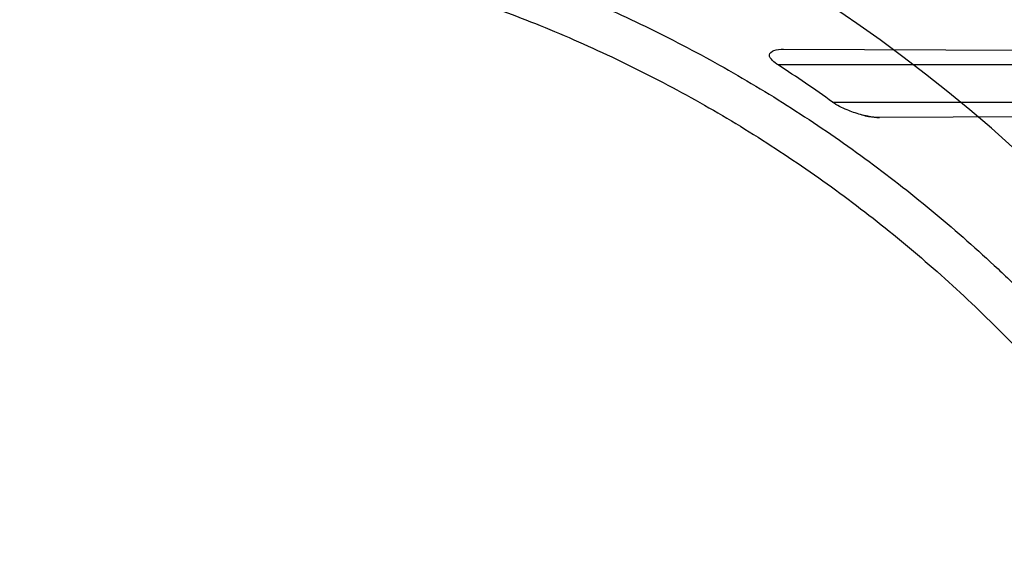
# Model space of a CAD drawing. Header units: millimetres. Extents: x 0 to 297, y 0 to 210.
# Tile 30 of 256: x 143.088 to 143.301, y 91.137 to 91.255. Entities that reach past the tile are written whole.
import ezdxf

# ---------------------------------------------------------------- set-up
doc = ezdxf.new("R2010")
doc.units = ezdxf.units.MM
doc.header["$LTSCALE"] = 16.335
doc.layers.get('0').update_dxf_attribs({"linetype": 'CONTINUOUS'})
for name, color, linetype in [('01_GLOBAL', 7, 'CONTINUOUS'), ('INTFCLR_1', 7, 'CONTINUOUS'), ('INTFCLR_144815', 7, 'CONTINUOUS')]:
    doc.layers.add(name, color=color, linetype=linetype)

msp = doc.modelspace()

# ---------------------------------------------------------------- linework, layer by layer
at = {"color": 7, "linetype": 'Continuous'}
msp.add_circle((144.2368034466, 92.193132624), 3.04, dxfattribs=at)
at = {"color": 9, "linetype": 'Continuous'}
msp.add_arc((144.2368034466, 92.193132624), 3.001038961, 182.9674534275, 267.0325465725, dxfattribs=at)
at = {"layer": '01_GLOBAL', "color": 7, "linetype": 'Continuous'}
msp.add_circle((144.2368034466, 92.193132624), 3.08, dxfattribs=at)
at = {"layer": 'INTFCLR_1', "color": 9, "linetype": 'Continuous'}
for p, q in [((143.2531814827, 91.2482925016), (143.3088406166, 91.24809821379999)), ((143.308030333, 91.24490896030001), (143.2520474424, 91.24490896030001)), ((143.2637692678, 91.23690896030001), (143.3170253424, 91.23690896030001)), ((143.3245892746, 91.2337746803), (143.2739322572, 91.2335978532))]:
    msp.add_line(p, q, dxfattribs=at)
at = {"layer": 'INTFCLR_1', "color": 6, "linetype": 'Continuous'}
for centre, radius, start, end in [((143.076579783, 90.97690896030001), 0.4827613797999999, 270, 90.00000002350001), ((143.076579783, 90.97690896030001), 0.4587930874, 270, 90.00000002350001), ((143.0773592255, 90.97636328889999), 0.3203634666, 54.41779033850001, 56.9561092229)]:
    msp.add_arc(centre, radius, start, end, dxfattribs=at)
at = {"layer": 'INTFCLR_1', "color": 9, "linetype": 'Continuous'}
msp.add_arc((143.076579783, 90.97690896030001), 0.3372409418, 22.4933176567, 89.9999999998, dxfattribs=at)
at = {"layer": 'INTFCLR_1', "color": 6, "linetype": 'Continuous'}
for points, knots in [([(143.076579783, 91.28366535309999), (143.0795903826, 91.2837936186), (143.0856157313, 91.28396140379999), (143.0946569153, 91.28394656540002), (143.1036937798, 91.28366524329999), (143.1127183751, 91.2831176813), (143.1217229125, 91.2823043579), (143.1306995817, 91.2812259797), (143.1396406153, 91.27988348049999), (143.1485382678, 91.2782780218), (143.157384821, 91.2764109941), (143.1661726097, 91.2742840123), (143.1748940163, 91.271898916), (143.1835414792, 91.26925776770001), (143.1921074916, 91.2663628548), (143.2005846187, 91.2632166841), (143.2089654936, 91.2598219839), (143.2172428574, 91.2561816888), (143.2254096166, 91.25229890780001), (143.2334585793, 91.2481770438), (143.2413828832, 91.2438196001), (143.2491754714, 91.23923044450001), (143.2568297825, 91.2344134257), (143.2643389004, 91.2293728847), (143.2716964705, 91.2241130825), (143.2788958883, 91.2186387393), (143.2859310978, 91.212954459), (143.292795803, 91.2070653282), (143.2994842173, 91.2009763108), (143.3059903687, 91.19469284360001), (143.3123087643, 91.1882202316), (143.3184337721, 91.1815642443), (143.3243602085, 91.17473051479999), (143.330082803, 91.1677251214), (143.3355967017, 91.16055400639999), (143.340897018, 91.1532235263), (143.3459792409, 91.1457399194), (143.3508388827, 91.13810979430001), (143.355471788, 91.1303396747), (143.3598738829, 91.12243639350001), (143.3640413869, 91.1144067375), (143.3679706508, 91.1062577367), (143.3716582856, 91.0979964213), (143.375101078, 91.0896299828), (143.3782960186, 91.0811657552), (143.3802589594, 91.075462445), (143.3811981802, 91.07259711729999)], [0, 0, 0, 0, 0.0227205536, 0.0454410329, 0.06816134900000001, 0.09088163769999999, 0.1136018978, 0.1363221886, 0.1590426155, 0.1817632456, 0.2044840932, 0.2272051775, 0.2499266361, 0.2726484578, 0.2953706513, 0.3180932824, 0.3408163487, 0.363539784, 0.3862638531, 0.4089891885, 0.4317141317, 0.4544408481, 0.4771673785, 0.4998953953, 0.5226228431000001, 0.5453516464, 0.5680799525, 0.5908095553, 0.6135387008, 0.6362690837, 0.6589990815, 0.6817302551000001, 0.7044610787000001, 0.7271930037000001, 0.7499246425, 0.7726572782, 0.7953897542, 0.8181230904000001, 0.8408563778, 0.8635903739, 0.8863244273, 0.90905904, 0.9317938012, 0.9545290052, 0.9772643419, 1, 1, 1, 1]), ([(143.076579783, 91.2749801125), (143.082523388, 91.275223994), (143.0944283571, 91.2753550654), (143.1122609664, 91.2744844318), (143.1300417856, 91.2725428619), (143.1477625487, 91.26952303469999), (143.1653190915, 91.2654249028), (143.1823313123, 91.2603504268), (143.1989691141, 91.25429974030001), (143.2152260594, 91.24727832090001), (143.2312964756, 91.23915450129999), (143.2468445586, 91.2300767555), (143.2618072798, 91.2200837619), (143.27613507, 91.2092121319), (143.2897753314, 91.1975022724), (143.3026838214, 91.1849940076), (143.3148106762, 91.17173792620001), (143.3261148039, 91.1577794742), (143.3365490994, 91.14318072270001), (143.3460835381, 91.12798893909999), (143.3546880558, 91.1122529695), (143.3623299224, 91.0960331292), (143.3689790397, 91.07939826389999), (143.3746162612, 91.0624027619), (143.3792252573, 91.0450990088), (143.3827898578, 91.02754643), (143.3852960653, 91.0098117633), (143.3867342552, 90.99196668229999), (143.3871004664, 90.97408590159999), (143.3863965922, 90.9562325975), (143.3846282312, 90.93846559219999), (143.3818020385, 90.9208379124), (143.3779280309, 90.90341060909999), (143.373019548, 90.8862449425), (143.3670955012, 90.86940715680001), (143.3601798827, 90.8529633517), (143.3523013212, 90.8369747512), (143.3434867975, 90.8214907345), (143.3337719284, 90.80657154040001), (143.3231929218, 90.7922688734), (143.3117899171, 90.778631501), (143.2995931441, 90.7656946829), (143.2866555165, 90.7535153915), (143.2730160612, 90.7421275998), (143.2587305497, 90.7315765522), (143.243846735, 90.72189794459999), (143.2284243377, 90.713127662), (143.2125338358, 90.7053017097), (143.1965569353, 90.6985798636), (143.180998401, 90.6930628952), (143.1665503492, 90.6887929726), (143.1534700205, 90.685600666), (143.1418191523, 90.683272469), (143.1307532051, 90.6814888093), (143.1193149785, 90.68007305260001), (143.1065976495, 90.679017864), (143.0921887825, 90.67847562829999), (143.0820095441, 90.678615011), (143.076579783, 90.6788378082)], [0, 0, 0, 0, 0.0185657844, 0.0371317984, 0.05569073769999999, 0.0743563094, 0.09320240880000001, 0.1119235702, 0.129729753, 0.1484268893, 0.1671582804, 0.1858963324, 0.2045840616, 0.2232805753, 0.241995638, 0.2606572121, 0.2793460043, 0.298034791, 0.3166822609, 0.3353170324, 0.3539796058, 0.3726237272, 0.3912431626, 0.4098577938, 0.4284754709, 0.4470981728, 0.4657246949, 0.4843423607, 0.5029403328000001, 0.5215094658, 0.5400731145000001, 0.5586325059, 0.5771954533, 0.5957587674, 0.6143211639, 0.6328711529, 0.651401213, 0.6699184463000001, 0.6884460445, 0.7069331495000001, 0.7254085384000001, 0.7438945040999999, 0.7623917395, 0.7808314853, 0.7993176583, 0.8177869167, 0.8362093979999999, 0.8546575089, 0.8730374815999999, 0.8902753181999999, 0.9061521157, 0.9200376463, 0.9322836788, 0.9432240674, 0.9550134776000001, 0.9682465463, 0.9830392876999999, 1, 1, 1, 1]), ([(143.2520474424, 91.24490896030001), (143.2516171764, 91.24518881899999), (143.2508855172, 91.24571308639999), (143.2497602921, 91.2471069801), (143.2513700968, 91.2483766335), (143.2524907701, 91.2482949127), (143.2531814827, 91.2482925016)], [0, 0, 0, 0, 0.2424866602, 0.4605029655, 0.6736835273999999, 1, 1, 1, 1])]:
    msp.add_open_spline(points, degree=3, knots=knots, dxfattribs=at)
at = {"layer": 'INTFCLR_1', "color": 7, "linetype": 'Continuous'}
for points, knots in [([(143.2739322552, 91.2335978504), (143.2730769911, 91.23358964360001), (143.2716898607, 91.233770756), (143.2698149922, 91.2342047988), (143.2683233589, 91.23466448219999), (143.266254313, 91.2354546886), (143.2647345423, 91.23621325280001), (143.2637692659, 91.23690895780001)], [0, 0, 0, 0, 0.2373472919, 0.3848907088, 0.5342781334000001, 0.6698133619, 1, 1, 1, 1]), ([(143.2701077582, 91.234147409), (143.2705863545, 91.2340259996), (143.2718454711, 91.2337464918), (143.2731359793, 91.2335950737), (143.2739322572, 91.2335978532)], [0, 0, 0, 0, 0.3827449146, 1, 1, 1, 1])]:
    msp.add_open_spline(points, degree=3, knots=knots, dxfattribs=at)
at = {"layer": 'INTFCLR_144815', "color": 6, "linetype": 'Continuous'}
for radius in [0.5104906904, 0.4864760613]:
    msp.add_circle((143.076579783, 90.97690896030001), radius, dxfattribs=at)
for radius, start, end in [(0.7037433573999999, 313.9937911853, 154.5150993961), (0.6797433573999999, 312.9543589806, 154.5144414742), (0.6747273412, 71.6563998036, 156.0440844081), (0.6638812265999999, 70.9981667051, 162.0018332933), (0.6572577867, 282.2440355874, 71.2863570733), (0.5288304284, 45.0000000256, 314.9999999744), (0.5278840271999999, 44.999999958, 315.000000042), (0.5271191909, 44.99999997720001, 315.0000000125), (0.4765351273, 25.6072723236, 64.3927276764), (0.4525204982, 27.0737153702, 62.92628462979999)]:
    msp.add_arc((143.076579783, 90.97690896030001), radius, start, end, dxfattribs=at)
at = {"layer": 'INTFCLR_144815', "color": 9, "linetype": 'Continuous'}
msp.add_arc((143.076579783, 90.97690896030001), 0.6611483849, 70.768222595, 162.2317774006, dxfattribs=at)

doc.saveas('drawing.dxf')
